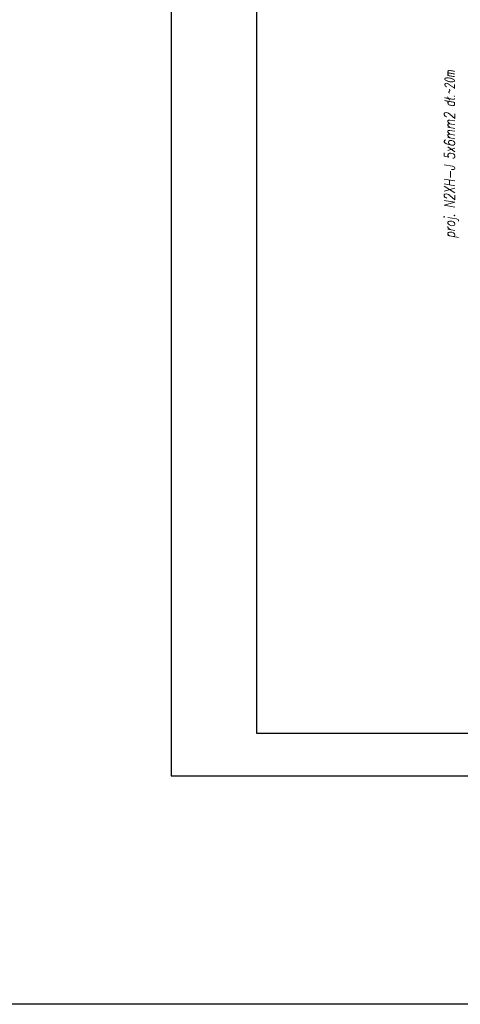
# Model space of a CAD drawing. Extents: x -635870 to -372006, y -44437 to 104716.
# Tile 134 of 221: x -587812 to -579555, y -44437 to -25978. Entities that reach past the tile are written whole.
import ezdxf
from ezdxf.enums import TextEntityAlignment as Align

# ---------------------------------------------------------------- set-up
doc = ezdxf.new("R2010")
doc.units = 0
doc.header["$MEASUREMENT"] = 0
doc.layers.add('$ IE Tabela', color=7, linetype='Continuous')
doc.layers.add('$ IE_OPISY', color=7, linetype='Continuous', lineweight=25)
doc.layers.add('$ IE_SCHEMAT', color=7, linetype='Continuous', lineweight=0)
doc.styles.add('ROMANS', font='romans.shx', dxfattribs={"width": 0.85})

# ---------------------------------------------------------------- blocks, each defined once
blk = doc.blocks.new('a3eee')
at = {"layer": '$ IE Tabela'}
for p, q in [((19730.8, 4176.8), (19730.8, 1206.8)), ((19890.8, 4096.8), (19890.8, 1286.8)), ((19890.8, 1286.8), (23840.8, 1286.8)), ((19730.8, 1206.8), (23930.8, 1206.8))]:
    blk.add_line(p, q, dxfattribs=at)

msp = doc.modelspace()

# ---------------------------------------------------------------- linework, layer by layer
at = {"layer": '$ IE_SCHEMAT', "color": 3, "lineweight": 30, "ltscale": 2}
msp.add_lwpolyline([(-635870, 89477), (-372006, 89477), (-372006, -44437), (-635870, -44437)], close=True, dxfattribs=at)

# ---------------------------------------------------------------- block references
at = {"layer": '$ IE Tabela', "transparency": 33554687, "xscale": 10, "yscale": 10, "zscale": 10}
msp.add_blockref('a3eee', (-782281, -52223), dxfattribs=at)

# ---------------------------------------------------------------- texts
at = {"layer": '$ IE_OPISY', "color": 7, "style": 'ROMANS', "oblique": 10, "width": 0.75}
msp.add_text('proj. N2XH-J 5x6mm2 dł.~20m', height=200, rotation=90, dxfattribs=at).set_placement((-579655, -26924), align=Align.RIGHT)

doc.saveas('drawing.dxf')
